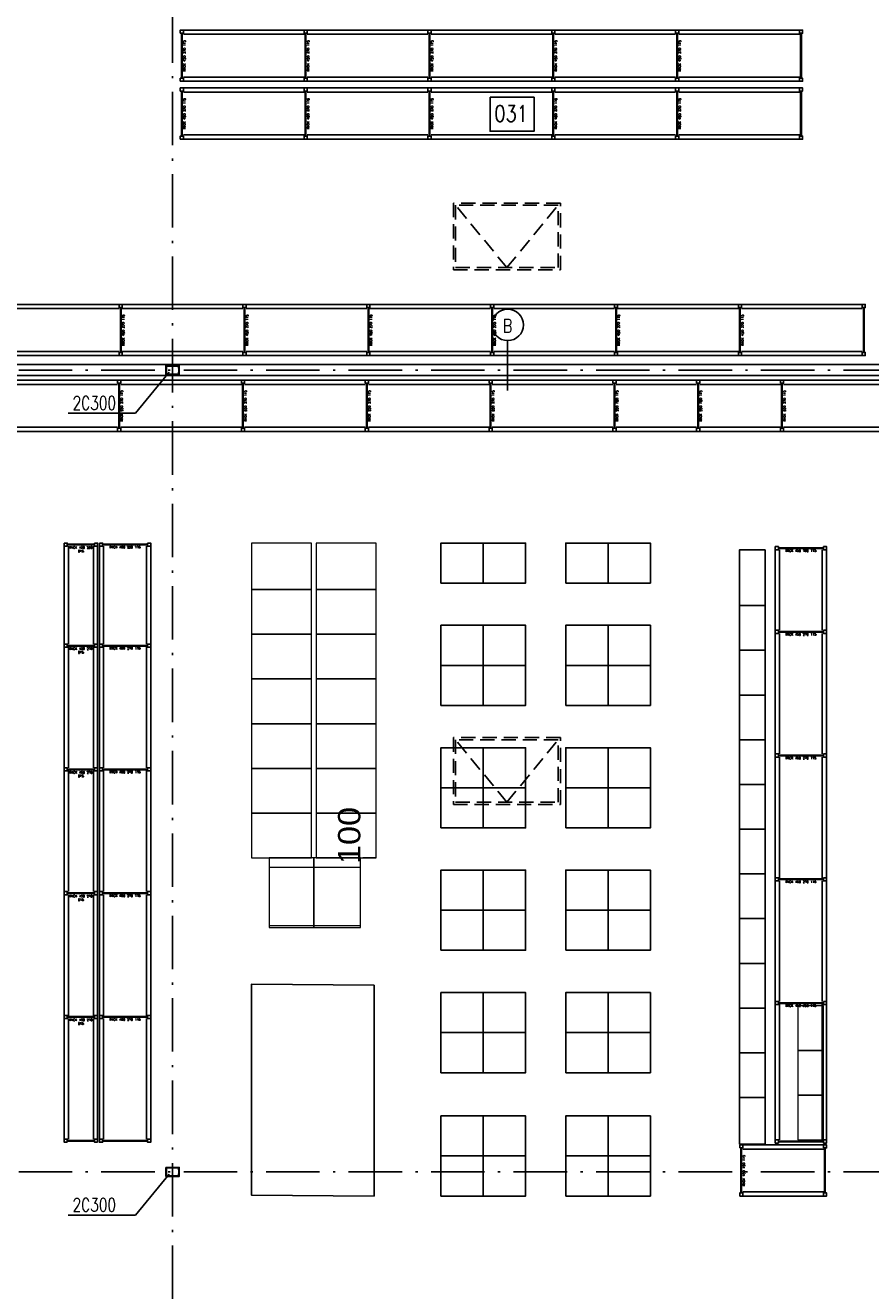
# Model space of a CAD drawing. Extents: x 153948 to 285449, y -89387 to -60195.
# Tile 53 of 101: x 251990 to 253886, y -78706 to -75866. Entities that reach past the tile are written whole.
import ezdxf
from ezdxf.enums import TextEntityAlignment as Align

# ---------------------------------------------------------------- set-up
doc = ezdxf.new("R2010")
doc.units = 0
doc.header["$LTSCALE"] = 100
doc.header["$MEASUREMENT"] = 0
doc.header["$PDMODE"] = 1
doc.linetypes.add('ACAD_ISO10W100', pattern=[18.5, 12, -3, 0.5, -3])
doc.linetypes.add('HIDDEN2', pattern=[4.7625, 3.175, -1.5875])
doc.layers.get('0').update_dxf_attribs({"linetype": 'CONTINUOUS'})
doc.layers.get('DEFPOINTS').update_dxf_attribs({"linetype": 'CONTINUOUS'})
for name, color, linetype in [('1', 2, 'CONTINUOUS'), ('CEGLA', 4, 'CONTINUOUS'), ('K-STA', 2, 'CONTINUOUS'), ('OPIS-POM', 2, 'CONTINUOUS'), ('OSIE', 8, 'ACAD_ISO10W100'), ('R-----OP', 2, 'CONTINUOUS'), ('RAK 270', 5, 'CONTINUOUS'), ('RAK 450', 1, 'CONTINUOUS'), ('RS REGAŁY', 7, 'CONTINUOUS'), ('TEXT', 11, 'CONTINUOUS'), ('ŚWIETLIK', 2, 'CONTINUOUS')]:
    doc.layers.add(name, color=color, linetype=linetype)
doc.layers.add('RAK 140', color=2, linetype='CONTINUOUS', lineweight=9)
doc.layers.add('RAK_140', color=2, linetype='CONTINUOUS', true_color=0xffff00)
doc.styles.add('arial', font='arial.ttf', dxfattribs={"width": 1.1})
doc.styles.add('DYBY-NORMALNY-0-8-N', font='ROMANS.SHX', dxfattribs={"width": 0.8})
doc.styles.get("Standard").update_dxf_attribs({"font": 'txt.shx'})
doc.styles.add('TXT3', font='SIMPLEX.SHX', dxfattribs={"width": 0.75, "height": 40})
doc.dimstyles.new('srodek', dxfattribs={"dimscale": 100, "dimtxt": 0.5, "dimasz": 0.002, "dimexe": 0, "dimexo": 0, "dimgap": 0.05, "dimtad": 1, "dimjust": 2, "dimrnd": 0.5, "dimzin": 12, "dimtxsty": 'arial', "dimblk": 'ARCHTICK', "dimcen": 0.002, "dimclrt": 7, "dimazin": 0, "dimtfac": 1, "dimtix": 1, "dimtofl": 0, "dimtmove": 2, "dimatfit": 3, "dimldrblk": 'DOT', "dimfxl": 1, "dimtolj": 1, "dimtzin": 0, "dimarcsym": 0})

# ---------------------------------------------------------------- blocks, each defined once
blk = doc.blocks.new('SC300X2')
at = {"layer": '1'}
for points in [[(-15, 10), (-15, 0), (-13.8, 0), (-13.2, 8.1, -0.391021), (-12.2, 9), (12.2, 9, -0.391021), (13.2, 8.1), (13.8, 0), (15, 0), (15, 10)], [(-15, -10), (-15, 0), (-13.8, 0), (-13.2, -8.1, 0.391021), (-12.2, -9), (12.2, -9, 0.391021), (13.2, -8.1), (13.8, 0), (15, 0), (15, -10)]]:
    blk.add_lwpolyline(points, format="xyb", close=True, dxfattribs=at)
blk = doc.blocks.new('_ARCHTICK')
at = {"color": 0, "linetype": 'ByBlock', "const_width": 0.15}
blk.add_lwpolyline([(-0.5, -0.5), (0.5, 0.5)], dxfattribs=at)
blk = doc.blocks.new('*D779')
at = {"layer": 'DEFPOINTS', "color": 0, "transparency": 16777216}
for p in [(252777.4, -77634.1), (252747.5, -77734.5), (252777.4, -77734.5)]:
    blk.add_point(p, dxfattribs=at)
at = {"layer": 'RAK 140', "color": 0, "lineweight": -2, "transparency": 16777216}
for p, q in [((252747.5, -77634.1), (252747.5, -77633.9)), ((252777.4, -77634.1), (252747.5, -77634.1)), ((252777.4, -77734.5), (252747.5, -77734.5)), ((252747.5, -77734.5), (252747.5, -77734.7))]:
    blk.add_line(p, q, dxfattribs=at)
at = {"layer": 'RAK 140', "color": 0, "lineweight": -2, "transparency": 16777216, "xscale": 0.2, "yscale": 0.2, "zscale": 0.2}
for p, rotation in [((252747.5, -77634.1), 270), ((252747.5, -77734.5), 90)]:
    blk.add_blockref('_ARCHTICK', p, dxfattribs=dict(at, rotation=rotation))
at = {"layer": 'RAK 140', "color": 7, "transparency": 16777216, "insert": (252717, -77684.3), "char_height": 50, "attachment_point": 5, "rotation": 90, "style": 'arial'}
blk.add_mtext('\\A1;100', dxfattribs=at)
blk = doc.blocks.new('_Dot')
at = {"color": 0, "linetype": 'ByBlock', "lineweight": -2}
blk.add_line((-0.5, 0), (-1, 0), dxfattribs=at)
at = {"color": 0, "linetype": 'ByBlock', "const_width": 0.5}
blk.add_lwpolyline([(-0.25, 0, 1), (0.25, 0, 1)], format="xyb", close=True, dxfattribs=at)
blk = doc.blocks.new('RACK 450 270 115')
at = {"color": 1}
for p, q in [((7, 115), (277.8, 115)), ((2.75, 108), (2.75, 7)), ((4.25, 108), (4.25, 7)), ((7, 105.5), (277.8, 105.5)), ((7, 9.5), (277.8, 9.5)), ((7, 0), (277.8, 0))]:
    blk.add_line(p, q, dxfattribs=at)
for points in [[(0, 108), (7, 108), (7, 115), (0, 115)], [(0, 0), (7, 0), (7, 7), (0, 7)]]:
    blk.add_lwpolyline(points, close=True, dxfattribs=at)
at = {"color": 1, "insert": (9.25, 57.5), "char_height": 5, "width": 101, "attachment_point": 5, "rotation": 90}
blk.add_mtext('RACK 450 270 115', dxfattribs=at)
blk = doc.blocks.new('NOGA RACK 450 007 115')
at = {"color": 1}
for p, q in [((2.75, 108), (2.75, 7)), ((4.25, 108), (4.25, 7))]:
    blk.add_line(p, q, dxfattribs=at)
for points in [[(0, 108), (7, 108), (7, 115), (0, 115)], [(0, 0), (7, 0), (7, 7), (0, 7)]]:
    blk.add_lwpolyline(points, close=True, dxfattribs=at)
blk = doc.blocks.new('RACK 550 270 115')
at = {"color": 6}
for p, q in [((7, 115), (277.8, 115)), ((2.75, 108), (2.75, 7)), ((4.25, 108), (4.25, 7)), ((7, 105.5), (277.8, 105.5)), ((7, 9.5), (277.8, 9.5)), ((7, 0), (277.8, 0))]:
    blk.add_line(p, q, dxfattribs=at)
for points in [[(0, 108), (7, 108), (7, 115), (0, 115)], [(0, 0), (7, 0), (7, 7), (0, 7)]]:
    blk.add_lwpolyline(points, close=True, dxfattribs=at)
at = {"color": 6, "insert": (9.25, 57.5), "char_height": 5, "width": 101, "attachment_point": 5, "rotation": 90}
blk.add_mtext('RACK 550 270 115', dxfattribs=at)
blk = doc.blocks.new('RACK 550 180 115')
at = {"color": 6}
for p, q in [((7, 115), (187.8, 115)), ((2.75, 108), (2.75, 7)), ((4.25, 108), (4.25, 7)), ((7, 105.5), (187.8, 105.5)), ((7, 9.5), (187.8, 9.5)), ((7, 0), (187.8, 0))]:
    blk.add_line(p, q, dxfattribs=at)
for points in [[(0, 108), (7, 108), (7, 115), (0, 115)], [(0, 0), (7, 0), (7, 7), (0, 7)]]:
    blk.add_lwpolyline(points, close=True, dxfattribs=at)
at = {"color": 6, "insert": (9.25, 57.5), "char_height": 5, "width": 101, "attachment_point": 5, "rotation": 90}
blk.add_mtext('RACK 550 180 115', dxfattribs=at)
blk = doc.blocks.new('RACK 450 220 075')
at = {"color": 1}
for p, q in [((2.75, 68), (2.75, 7)), ((4.25, 68), (4.25, 7)), ((7, 75), (227, 75)), ((7, 65.5), (227, 65.5)), ((7, 9.5), (227, 9.5)), ((7, 0), (227, 0))]:
    blk.add_line(p, q, dxfattribs=at)
for points in [[(0, 68), (7, 68), (7, 75), (0, 75)], [(0, 0), (7, 0), (7, 7), (0, 7)]]:
    blk.add_lwpolyline(points, close=True, dxfattribs=at)
at = {"color": 1, "insert": (14.25, 37.5), "char_height": 5, "width": 61, "attachment_point": 5, "rotation": 90}
blk.add_mtext('RACK 450 220 075', dxfattribs=at)
blk = doc.blocks.new('RACK 450 270 075')
at = {"color": 1}
for p, q in [((2.75, 68), (2.75, 7)), ((4.25, 68), (4.25, 7)), ((7, 75), (277.8, 75)), ((7, 65.5), (277.8, 65.5)), ((7, 9.5), (277.8, 9.5)), ((7, 0), (277.8, 0))]:
    blk.add_line(p, q, dxfattribs=at)
for points in [[(0, 68), (7, 68), (7, 75), (0, 75)], [(0, 0), (7, 0), (7, 7), (0, 7)]]:
    blk.add_lwpolyline(points, close=True, dxfattribs=at)
at = {"color": 1, "insert": (14.25, 37.5), "char_height": 5, "width": 61, "attachment_point": 5, "rotation": 90}
blk.add_mtext('RACK 450 270 075', dxfattribs=at)
blk = doc.blocks.new('NOGA RACK 450 007 075')
at = {"color": 1}
for p, q in [((2.8, 68), (2.8, 7)), ((4.2, 68), (4.2, 7))]:
    blk.add_line(p, q, dxfattribs=at)
for points in [[(0, 68), (7, 68), (7, 75), (0, 75)], [(0, 0), (7, 0), (7, 7), (0, 7)]]:
    blk.add_lwpolyline(points, close=True, dxfattribs=at)
blk = doc.blocks.new('RACK 450 220 115')
at = {"color": 1}
for p, q in [((7, 115), (227, 115)), ((2.75, 108), (2.75, 7)), ((4.25, 108), (4.25, 7)), ((7, 105.5), (227, 105.5)), ((7, 9.5), (227, 9.5)), ((7, 0), (227, 0))]:
    blk.add_line(p, q, dxfattribs=at)
for points in [[(0, 108), (7, 108), (7, 115), (0, 115)], [(0, 0), (7, 0), (7, 7), (0, 7)]]:
    blk.add_lwpolyline(points, close=True, dxfattribs=at)
at = {"color": 1, "insert": (9.25, 57.5), "char_height": 5, "width": 101, "attachment_point": 5, "rotation": 90}
blk.add_mtext('RACK 450 220 115', dxfattribs=at)
blk = doc.blocks.new('RACK 450 180 115')
at = {"color": 1}
for p, q in [((7, 115), (187.8, 115)), ((2.75, 108), (2.75, 7)), ((4.25, 108), (4.25, 7)), ((7, 105.5), (187.8, 105.5)), ((7, 9.5), (187.8, 9.5)), ((7, 0), (187.8, 0))]:
    blk.add_line(p, q, dxfattribs=at)
for points in [[(0, 108), (7, 108), (7, 115), (0, 115)], [(0, 0), (7, 0), (7, 7), (0, 7)]]:
    blk.add_lwpolyline(points, close=True, dxfattribs=at)
at = {"color": 1, "insert": (9.25, 57.5), "char_height": 5, "width": 101, "attachment_point": 5, "rotation": 90}
blk.add_mtext('RACK 450 180 115', dxfattribs=at)
blk = doc.blocks.new('RACK 450 303 115')
at = {"color": 1}
for p, q in [((7, 115), (310.8, 115)), ((2.75, 108), (2.75, 7)), ((4.25, 108), (4.25, 7)), ((7, 105.5), (310.8, 105.5)), ((7, 9.5), (310.8, 9.5)), ((7, 0), (310.8, 0))]:
    blk.add_line(p, q, dxfattribs=at)
for points in [[(0, 108), (7, 108), (7, 115), (0, 115)], [(0, 0), (7, 0), (7, 7), (0, 7)]]:
    blk.add_lwpolyline(points, close=True, dxfattribs=at)
at = {"color": 1, "insert": (9.25, 57.5), "char_height": 5, "width": 101, "attachment_point": 5, "rotation": 90}
blk.add_mtext('RACK 450 303 115', dxfattribs=at)

msp = doc.modelspace()

# ---------------------------------------------------------------- linework, layer by layer
at = {"layer": 'CEGLA', "ltscale": 0.1}
for p, q in [((250215.4, -76627.05), (254280.4, -76627.05)), ((250190.4, -76652.05), (254280.4, -76652.05))]:
    msp.add_line(p, q, dxfattribs=at)
at = {"layer": 'OPIS-POM'}
msp.add_lwpolyline([(253032.77, -76027.02), (253131.44, -76027.02), (253131.44, -76103.33), (253032.77, -76103.33)], close=True, dxfattribs=at)
at = {"layer": 'OSIE', "ltscale": 0.1}
for p, q in [((252320.4, -86679.55), (252320.4, -72442.49)), ((247720.4, -76639.55), (263229.19, -76639.55)), ((247720.4, -78439.55), (263229.19, -78439.55))]:
    msp.add_line(p, q, dxfattribs=at)
at = {"layer": 'R-----OP'}
msp.add_line((253071.86, -76685.05), (253071.86, -76573.31), dxfattribs=at)
msp.add_circle((253072.25, -76538.14), 35.19, dxfattribs=at)
at = {"layer": 'RAK 140'}
for points in [[(252497.4, -77132.12), (252632.4, -77132.12), (252632.4, -77027.72), (252497.4, -77027.72)], [(252642.4, -77132.12), (252777.4, -77132.12), (252777.4, -77027.72), (252642.4, -77027.72)], [(252497.4, -77232.52), (252632.4, -77232.52), (252632.4, -77132.12), (252497.4, -77132.12)], [(252642.4, -77232.52), (252777.4, -77232.52), (252777.4, -77132.12), (252642.4, -77132.12)], [(252497.4, -77332.92), (252632.4, -77332.92), (252632.4, -77232.52), (252497.4, -77232.52)], [(252642.4, -77332.92), (252777.4, -77332.92), (252777.4, -77232.52), (252642.4, -77232.52)], [(252497.4, -77433.32), (252632.4, -77433.32), (252632.4, -77332.92), (252497.4, -77332.92)], [(252642.4, -77433.32), (252777.4, -77433.32), (252777.4, -77332.92), (252642.4, -77332.92)], [(252497.4, -77533.72), (252632.4, -77533.72), (252632.4, -77433.32), (252497.4, -77433.32)], [(252642.4, -77533.72), (252777.4, -77533.72), (252777.4, -77433.32), (252642.4, -77433.32)], [(252497.4, -77634.12), (252632.4, -77634.12), (252632.4, -77533.72), (252497.4, -77533.72)], [(252642.4, -77634.12), (252777.4, -77634.12), (252777.4, -77533.72), (252642.4, -77533.72)], [(252497.4, -77734.52), (252632.4, -77734.52), (252632.4, -77634.12), (252497.4, -77634.12)], [(252642.4, -77734.52), (252777.4, -77734.52), (252777.4, -77634.12), (252642.4, -77634.12)], [(252537, -77890.52), (252637.4, -77890.52), (252637.4, -77734.52), (252537, -77734.52)], [(252637.4, -77890.52), (252741.8, -77890.52), (252741.8, -77734.52), (252637.4, -77734.52)], [(252537, -77886.52), (252637.4, -77886.52), (252637.4, -77756.52), (252537, -77756.52)], [(252637.4, -77886.52), (252741.8, -77886.52), (252741.8, -77756.52), (252637.4, -77756.52)]]:
    msp.add_lwpolyline(points, close=True, dxfattribs=at)
at = {"layer": 'RAK 140', "extrusion": (-1.22465e-16, 2.24964e-32, -1)}
for points in [[(-253780.4, -78166.92), (-253780.4, -78066.52), (-253723.4, -78066.52), (-253723.4, -78166.92)], [(-253780.4, -78267.32), (-253780.4, -78166.92), (-253723.4, -78166.92), (-253723.4, -78267.32)], [(-253780.4, -78367.72), (-253780.4, -78267.32), (-253723.4, -78267.32), (-253723.4, -78367.72)]]:
    msp.add_lwpolyline(points, close=True, dxfattribs=at)
at = {"layer": 'RAK 270'}
for p, q in [((253017.4, -77027.72), (253017.4, -77117.72)), ((253297.4, -77027.72), (253297.4, -77117.72)), ((253017.4, -77212.38), (253017.4, -77392.38)), ((253297.4, -77212.38), (253297.4, -77392.38)), ((252922.4, -77302.38), (253112.4, -77302.38)), ((253202.4, -77302.38), (253392.4, -77302.38)), ((253017.4, -77487.21), (253017.4, -77667.21)), ((253297.4, -77487.21), (253297.4, -77667.21)), ((252922.4, -77577.21), (253112.4, -77577.21)), ((253202.4, -77577.21), (253392.4, -77577.21)), ((253017.4, -77762.05), (253017.4, -77942.05)), ((253297.4, -77762.05), (253297.4, -77942.05)), ((252922.4, -77852.05), (253112.4, -77852.05)), ((253202.4, -77852.05), (253392.4, -77852.05)), ((253017.4, -78036.88), (253017.4, -78216.88)), ((253297.4, -78036.88), (253297.4, -78216.88)), ((252922.4, -78126.88), (253112.4, -78126.88)), ((253202.4, -78126.88), (253392.4, -78126.88)), ((253017.4, -78313.72), (253017.4, -78493.72)), ((253297.4, -78313.72), (253297.4, -78493.72)), ((252922.4, -78403.72), (253112.4, -78403.72)), ((253202.4, -78403.72), (253392.4, -78403.72))]:
    msp.add_line(p, q, dxfattribs=at)
for points in [[(252922.4, -77117.72), (253112.4, -77117.72), (253112.4, -77027.72), (252922.4, -77027.72)], [(253202.4, -77117.72), (253392.4, -77117.72), (253392.4, -77027.72), (253202.4, -77027.72)], [(252922.4, -77392.38), (253112.4, -77392.38), (253112.4, -77212.38), (252922.4, -77212.38)], [(253202.4, -77392.38), (253392.4, -77392.38), (253392.4, -77212.38), (253202.4, -77212.38)], [(252922.4, -77667.21), (253112.4, -77667.21), (253112.4, -77487.21), (252922.4, -77487.21)], [(253202.4, -77667.21), (253392.4, -77667.21), (253392.4, -77487.21), (253202.4, -77487.21)], [(252922.4, -77942.05), (253112.4, -77942.05), (253112.4, -77762.05), (252922.4, -77762.05)], [(253202.4, -77942.05), (253392.4, -77942.05), (253392.4, -77762.05), (253202.4, -77762.05)], [(252922.4, -78216.88), (253112.4, -78216.88), (253112.4, -78036.88), (252922.4, -78036.88)], [(253202.4, -78216.88), (253392.4, -78216.88), (253392.4, -78036.88), (253202.4, -78036.88)], [(252922.4, -78493.72), (253112.4, -78493.72), (253112.4, -78313.72), (252922.4, -78313.72)], [(253202.4, -78493.72), (253392.4, -78493.72), (253392.4, -78313.72), (253202.4, -78313.72)]]:
    msp.add_lwpolyline(points, close=True, dxfattribs=at)
at = {"layer": 'RAK 450', "lineweight": -3}
for points in [[(253649.4, -77042.72), (253649.4, -77168.12), (253592.4, -77168.12), (253592.4, -77042.72)], [(253649.4, -77168.12), (253649.4, -77268.52), (253592.4, -77268.52), (253592.4, -77168.12)], [(253649.4, -77268.52), (253649.4, -77368.92), (253592.4, -77368.92), (253592.4, -77268.52)], [(253649.4, -77368.92), (253649.4, -77469.32), (253592.4, -77469.32), (253592.4, -77368.92)], [(253649.4, -77469.32), (253649.4, -77569.72), (253592.4, -77569.72), (253592.4, -77469.32)], [(253649.4, -77569.72), (253649.4, -77670.12), (253592.4, -77670.12), (253592.4, -77569.72)], [(253649.4, -77670.12), (253649.4, -77770.52), (253592.4, -77770.52), (253592.4, -77670.12)], [(253649.4, -77770.52), (253649.4, -77870.92), (253592.4, -77870.92), (253592.4, -77770.52)], [(253649.4, -77870.92), (253649.4, -77971.32), (253592.4, -77971.32), (253592.4, -77870.92)], [(253649.4, -77971.32), (253649.4, -78071.72), (253592.4, -78071.72), (253592.4, -77971.32)], [(253649.4, -78071.72), (253649.4, -78172.12), (253592.4, -78172.12), (253592.4, -78071.72)], [(253649.4, -78172.12), (253649.4, -78272.52), (253592.4, -78272.52), (253592.4, -78172.12)], [(253649.4, -78272.52), (253649.4, -78376.92), (253592.4, -78376.92), (253592.4, -78272.52)]]:
    msp.add_lwpolyline(points, close=True, dxfattribs=at)
at = {"layer": 'RAK_140'}
msp.add_lwpolyline([(252772.4, -78493.72), (252497.4, -78491.6), (252497.4, -78018.4), (252772.4, -78020.52)], close=True, dxfattribs=at)
at = {"layer": 'TEXT'}
for p, q in [((252237.03, -76736.45), (252312.9, -76644.55)), ((252086.36, -76736.45), (252237.03, -76736.45)), ((252237.03, -78536.45), (252312.9, -78444.55)), ((252086.36, -78536.45), (252237.03, -78536.45))]:
    msp.add_line(p, q, dxfattribs=at)
at = {"layer": 'ŚWIETLIK', "linetype": 'HIDDEN2', "ltscale": 0.1}
for p, q in [((253070.4, -76409.55), (252955.4, -76269.55)), ((253070.4, -76409.55), (253185.4, -76269.55)), ((253070.4, -77609.55), (252955.4, -77469.55)), ((253070.4, -77609.55), (253185.4, -77469.55))]:
    msp.add_line(p, q, dxfattribs=at)
for points in [[(252950.4, -76414.55), (253190.4, -76414.55), (253190.4, -76264.55), (252950.4, -76264.55)], [(252955.4, -76409.55), (253185.4, -76409.55), (253185.4, -76269.55), (252955.4, -76269.55)], [(252950.4, -77614.55), (253190.4, -77614.55), (253190.4, -77464.55), (252950.4, -77464.55)], [(252955.4, -77609.55), (253185.4, -77609.55), (253185.4, -77469.55), (252955.4, -77469.55)]]:
    msp.add_lwpolyline(points, close=True, dxfattribs=at)

# ---------------------------------------------------------------- block references
at = {"layer": 'K-STA', "ltscale": 0.5}
for p in [(252320.4, -76639.55), (252320.4, -78439.55)]:
    msp.add_blockref('SC300X2', p, dxfattribs=at)
at = {"layer": 'RS REGAŁY'}
for name, p in [('RACK 450 270 115', (252337.65, -75991.25)), ('RACK 450 270 115', (252615.45, -75991.25)), ('RACK 450 270 115', (252893.25, -75991.25)), ('RACK 450 270 115', (253171.05, -75991.25)), ('RACK 450 270 115', (253448.85, -75991.25)), ('NOGA RACK 450 007 115', (253726.65, -75991.25)), ('RACK 450 270 115', (252337.65, -76121.25)), ('RACK 450 270 115', (252615.45, -76121.25)), ('RACK 450 270 115', (252893.25, -76121.25)), ('RACK 450 270 115', (253171.05, -76121.25)), ('RACK 450 270 115', (253448.85, -76121.25)), ('NOGA RACK 450 007 115', (253726.65, -76121.25)), ('RACK 450 270 115', (251922.78, -76607.05)), ('RACK 450 270 115', (252200.58, -76607.05)), ('RACK 450 270 115', (252478.38, -76607.05)), ('RACK 450 270 115', (252756.18, -76607.05)), ('RACK 450 270 115', (253033.98, -76607.05)), ('RACK 450 270 115', (253311.78, -76607.05)), ('RACK 450 270 115', (253589.58, -76607.05)), ('NOGA RACK 450 007 115', (253867.38, -76607.05)), ('RACK 550 270 115', (251919.29, -76777.05)), ('RACK 550 270 115', (252197.09, -76777.05)), ('RACK 550 270 115', (252474.89, -76777.05)), ('RACK 550 270 115', (252752.69, -76777.05)), ('RACK 550 270 115', (253030.49, -76777.05)), ('RACK 550 180 115', (253308.29, -76777.05)), ('RACK 550 180 115', (253496.09, -76777.05)), ('RACK 550 270 115', (253683.89, -76777.05)), ('RACK 450 180 115', (253592.6, -78493.72)), ('NOGA RACK 450 007 115', (253780.4, -78493.72))]:
    msp.add_blockref(name, p, dxfattribs=at)
for name, p, rotation in [('RACK 450 220 075', (252077.4, -77027.72), 270), ('RACK 450 220 115', (252156.4, -77027.72), 270), ('RACK 450 180 115', (253672.4, -77035.72), 270), ('RACK 450 270 115', (253672.4, -77223.52), 270), ('RACK 450 270 075', (252077.4, -77254.72), 270), ('RACK 450 270 115', (252156.4, -77254.72), 270), ('RACK 450 270 115', (253672.4, -77501.32), 270), ('RACK 450 270 075', (252077.4, -77532.52), 270), ('RACK 450 270 115', (252156.4, -77532.52), 270), ('RACK 450 270 115', (253672.4, -77779.12), 270), ('RACK 450 270 075', (252077.4, -77810.32), 270), ('RACK 450 270 115', (252156.4, -77810.32), 270), ('RACK 450 303 115', (253672.4, -78056.92), 270), ('RACK 450 270 075', (252077.4, -78088.12), 270), ('RACK 450 270 115', (252156.4, -78088.12), 270), ('NOGA RACK 450 007 075', (252152.4, -78372.92), 90), ('NOGA RACK 450 007 115', (252156.4, -78365.92), 270), ('NOGA RACK 450 007 115', (253672.4, -78367.72), 270)]:
    msp.add_blockref(name, p, dxfattribs=dict(at, rotation=rotation))

# ---------------------------------------------------------------- texts
at = {"layer": 'OPIS-POM', "style": 'DYBY-NORMALNY-0-8-N', "width": 0.8}
msp.add_text('031', height=36.562, dxfattribs=at).set_placement((253079.98, -76063.83), align=Align.MIDDLE)
at = {"layer": 'R-----OP', "style": 'DYBY-NORMALNY-0-8-N', "width": 0.8}
msp.add_text('B', height=30, dxfattribs=at).set_placement((253071.84, -76540.25), align=Align.MIDDLE)
at = {"layer": 'TEXT', "style": 'TXT3', "width": 0.75}
for p in [(252096.2, -76728.45), (252096.2, -78528.45)]:
    msp.add_text('2C300', height=30, dxfattribs=at).set_placement(p)

# ---------------------------------------------------------------- dimensions: what is measured, and where the dimension line sits
at = {"layer": 'RAK 140'}
dim = msp.add_linear_dim(base=(252747.48, -77734.52), p1=(252777.4, -77634.12), p2=(252777.4, -77734.52), angle=90, dimstyle='srodek', override={"dimdec": 0, "dimrnd": 0, "dimtdec": 0, "dimfxl": 24, "dimfxlon": 1}, dxfattribs=at)
dim.commit()
dim.dimension.update_dxf_attribs({"geometry": '*D779', "text_midpoint": (252716.96, -77684.32)})

doc.saveas('drawing.dxf')
